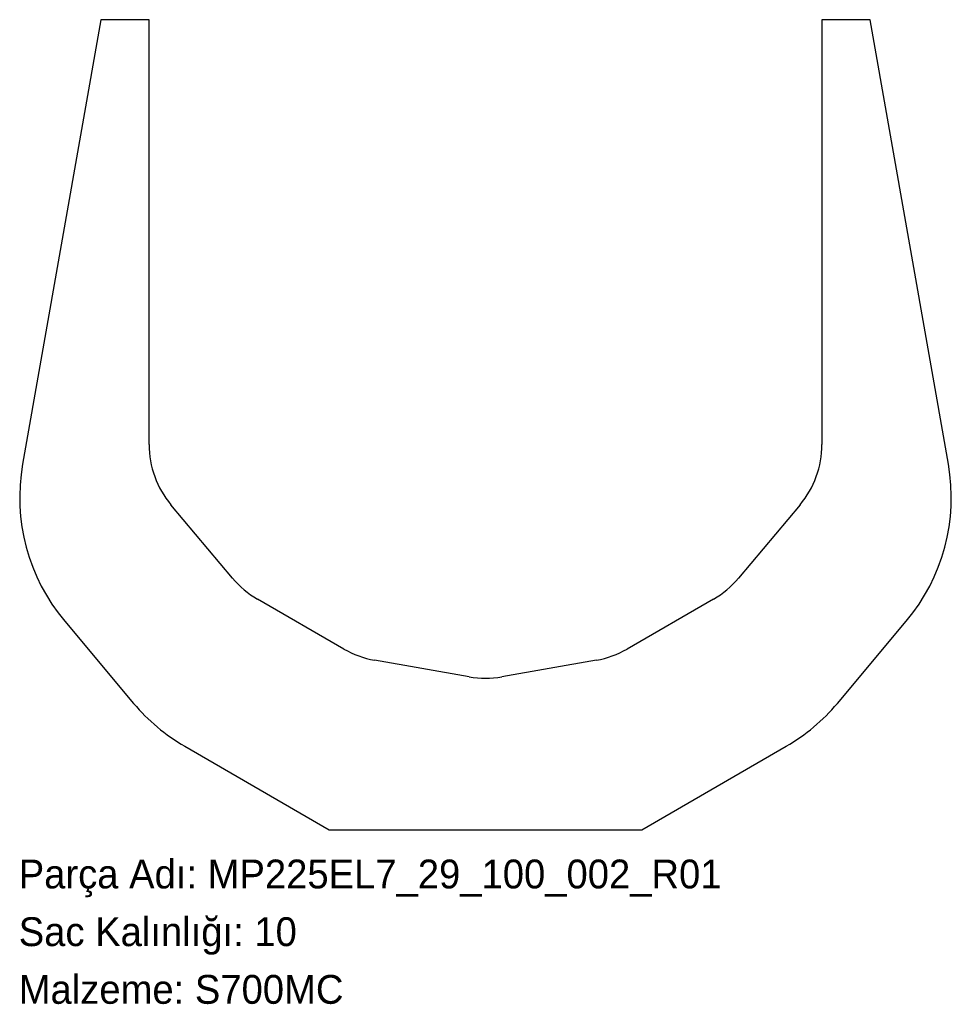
# Model space of a CAD drawing. Header units: millimetres. Extents: x 0 to 388, y -72 to 337.
import ezdxf

# ---------------------------------------------------------------- set-up
doc = ezdxf.new("R2010")
doc.units = ezdxf.units.MM
doc.linetypes.add('SLD-Katı', pattern=[0])
doc.linetypes.add('SLD-Sürekli', pattern=[0])
doc.layers.add('METIN', color=96, linetype='SLD-Katı')
doc.styles.add('SLDTEXTSTYLE0', font='ARIAL.TTF', dxfattribs={"width": 0.948, "bigfont": 'bigfont'})
doc.styles.add('SLDTEXTSTYLE1', font='ARIAL.TTF', dxfattribs={"width": 0.948})

msp = doc.modelspace()

# ---------------------------------------------------------------- linework, layer by layer
at = {"color": 7, "linetype": 'SLD-Sürekli', "lineweight": 25}
for p, q in [((34.22, 337.4), (1.62, 152.49)), ((54.22, 337.4), (34.22, 337.4)), ((54.22, 160.66), (54.22, 337.4)), ((354.22, 337.4), (334.22, 337.4)), ((334.22, 337.4), (334.22, 160.66)), ((386.83, 152.49), (354.22, 337.4)), ((88.96, 105.05), (63.34, 135.59)), ((325.1, 135.59), (299.48, 105.05)), ((135.33, 75.57), (99.34, 96.35)), ((289.1, 96.35), (253.11, 75.57)), ((19.12, 87.17), (47.82, 52.97)), ((340.62, 52.97), (369.32, 87.17)), ((187.45, 63.99), (148.06, 70.94)), ((240.38, 70.94), (200.99, 63.99)), ((69.1, 35.11), (129.22, 0.4)), ((259.22, 0.4), (319.34, 35.11)), ((129.22, 0.4), (259.22, 0.4))]:
    msp.add_line(p, q, dxfattribs=at)
for centre, radius, start, end in [((93.22, 160.66), 39, 180, 220), ((295.22, 160.66), 39, 320, 0), ((80.4, 138.6), 80, 170, 220), ((308.04, 138.6), 80, 320, 10), ((118.84, 130.12), 39, 220, 240), ((269.6, 130.12), 39, 300, 320), ((154.83, 109.35), 39, 240, 260), ((233.61, 109.35), 39, 280, 300), ((194.22, 102.4), 39, 260, 280), ((109.1, 104.39), 80, 220, 240), ((279.34, 104.39), 80, 300, 320)]:
    msp.add_arc(centre, radius, start, end, dxfattribs=at)

# ---------------------------------------------------------------- texts
at = {"layer": 'METIN', "char_height": 12, "attachment_point": 1}
for s, insert, style in [('Parça Adı: MP225EL7_29_100_002_R01', (0, -12.03), 'SLDTEXTSTYLE0'), ('Sac Kalınlığı: 10', (0, -36.03), 'SLDTEXTSTYLE0'), ('Malzeme: S700MC', (0, -60.03), 'SLDTEXTSTYLE1')]:
    msp.add_mtext(s, dxfattribs=dict(at, insert=insert, style=style))

doc.saveas('drawing.dxf')
